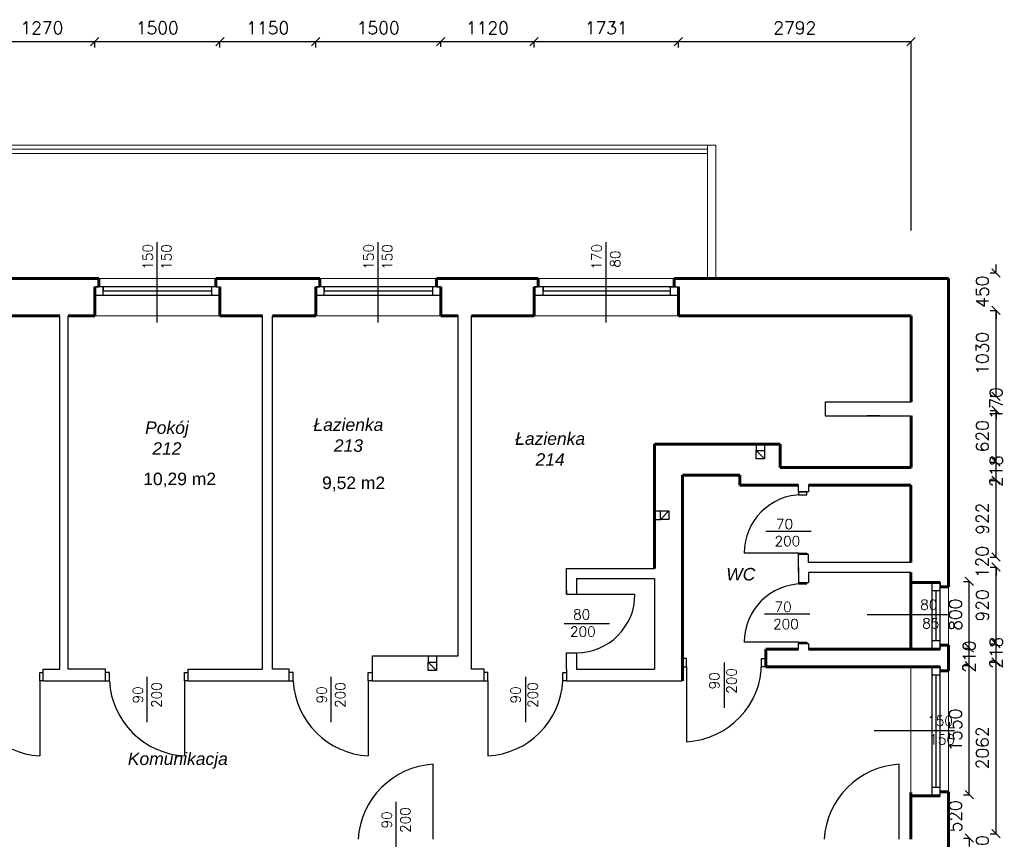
# Model space of a CAD drawing. Header units: millimetres. Extents: x -29041 to 64500, y 110629 to 283923.
# Tile 20 of 49: x 39726 to 51538, y 134244 to 144078. Entities that reach past the tile are written whole.
import ezdxf

# ---------------------------------------------------------------- set-up
doc = ezdxf.new("R2010")
doc.units = ezdxf.units.MM
for name, color, linetype in [('beton', 7, 'Continuous'), ('cienka', 1, 'Continuous'), ('sciany', 7, 'Continuous')]:
    doc.layers.add(name, color=color, linetype=linetype)
for name, color, linetype, lineweight in [('ISTN_PRZEKROJOWA', 7, 'Continuous', 60), ('ISTN_WIDOKOWA', 7, 'Continuous', 13), ('opisy_pomieszczen', 1, 'Continuous', 20)]:
    doc.layers.add(name, color=color, linetype=linetype, lineweight=lineweight)
doc.styles.add('SLAWEK', font='simplex.shx', dxfattribs={"width": 0.7, "height": 1})
doc.styles.get("Standard").update_dxf_attribs({"font": 'arial.ttf'})
doc.styles.add('TXT 50', font='simplex.shx', dxfattribs={"height": 150})
doc.styles.add('txt150', font='arial.ttf', dxfattribs={"height": 150})
doc.dimstyles.new('wymiary1do50', dxfattribs={"dimtxt": 150, "dimasz": 100, "dimexe": 0.18, "dimexo": 0.066, "dimgap": 90, "dimtad": 1, "dimdec": 0, "dimzin": 0, "dimdsep": 46, "dimtxsty": 'txt150', "dimblk": 'OBLIQUE', "dimcen": 0.09, "dimclrd": 1, "dimclre": 1, "dimadec": 0, "dimazin": 0, "dimtfac": 1, "dimtdec": 0, "dimtix": 1, "dimtofl": 0, "dimtmove": 2, "dimatfit": 3, "dimfxl": 1, "dimtfillclr": 256, "dimtolj": 1, "dimtzin": 0, "dimarcsym": 0})

# ---------------------------------------------------------------- blocks, each defined once
blk = doc.blocks.new('_Oblique')
at = {"layer": 'sciany', "color": 0, "lineweight": -2}
blk.add_line((-0.5, -0.5), (0.5, 0.5), dxfattribs=at)
blk = doc.blocks.new('*D68')
at = {"layer": 'beton', "color": 1, "lineweight": -2}
for p, q in [((39357, 143745), (39357, 143815)), ((39357, 143815), (40627, 143815)), ((40627, 143745), (40627, 143815))]:
    blk.add_line(p, q, dxfattribs=at)
at = {"layer": 'Defpoints', "color": 0}
for p in [(40627, 143815), (39357, 143745), (40627, 143745)]:
    blk.add_point(p, dxfattribs=at)
at = {"layer": 'beton', "color": 1, "lineweight": -2, "xscale": 100, "yscale": 100, "zscale": 100, "rotation": 180}
blk.add_blockref('_Oblique', (39357, 143815), dxfattribs=at)
at = {"layer": 'beton', "color": 1, "lineweight": -2, "xscale": 100, "yscale": 100, "zscale": 100}
blk.add_blockref('_Oblique', (40627, 143815), dxfattribs=at)
at = {"layer": 'beton', "color": 0, "insert": (39992, 143980), "char_height": 150, "attachment_point": 5, "style": 'TXT 50'}
blk.add_mtext('\\A1;1270', dxfattribs=at)
blk = doc.blocks.new('*D69')
at = {"layer": 'beton', "color": 1, "lineweight": -2}
for p, q in [((40627, 143745), (40627, 143815)), ((40627, 143815), (42127, 143815)), ((42127, 143745), (42127, 143815))]:
    blk.add_line(p, q, dxfattribs=at)
at = {"layer": 'Defpoints', "color": 0}
for p in [(42127, 143815), (40627, 143745), (42127, 143745)]:
    blk.add_point(p, dxfattribs=at)
at = {"layer": 'beton', "color": 1, "lineweight": -2, "xscale": 100, "yscale": 100, "zscale": 100, "rotation": 180}
blk.add_blockref('_Oblique', (40627, 143815), dxfattribs=at)
at = {"layer": 'beton', "color": 1, "lineweight": -2, "xscale": 100, "yscale": 100, "zscale": 100}
blk.add_blockref('_Oblique', (42127, 143815), dxfattribs=at)
at = {"layer": 'beton', "color": 0, "insert": (41377, 143980), "char_height": 150, "attachment_point": 5, "style": 'TXT 50'}
blk.add_mtext('\\A1;1500', dxfattribs=at)
blk = doc.blocks.new('*D70')
at = {"layer": 'beton', "color": 1, "lineweight": -2}
for p, q in [((42127, 143745), (42127, 143815)), ((42127, 143815), (43277, 143815)), ((43277, 143745), (43277, 143815))]:
    blk.add_line(p, q, dxfattribs=at)
at = {"layer": 'Defpoints', "color": 0}
for p in [(43277, 143815), (42127, 143745), (43277, 143745)]:
    blk.add_point(p, dxfattribs=at)
at = {"layer": 'beton', "color": 1, "lineweight": -2, "xscale": 100, "yscale": 100, "zscale": 100, "rotation": 180}
blk.add_blockref('_Oblique', (42127, 143815), dxfattribs=at)
at = {"layer": 'beton', "color": 1, "lineweight": -2, "xscale": 100, "yscale": 100, "zscale": 100}
blk.add_blockref('_Oblique', (43277, 143815), dxfattribs=at)
at = {"layer": 'beton', "color": 0, "insert": (42702, 143980), "char_height": 150, "attachment_point": 5, "style": 'TXT 50'}
blk.add_mtext('\\A1;1150', dxfattribs=at)
blk = doc.blocks.new('*D71')
at = {"layer": 'beton', "color": 1, "lineweight": -2}
for p, q in [((43277, 143745), (43277, 143815)), ((43277, 143815), (44777, 143815)), ((44777, 143752), (44777, 143815))]:
    blk.add_line(p, q, dxfattribs=at)
at = {"layer": 'Defpoints', "color": 0}
for p in [(44777, 143815), (43277, 143745), (44777, 143752)]:
    blk.add_point(p, dxfattribs=at)
at = {"layer": 'beton', "color": 1, "lineweight": -2, "xscale": 100, "yscale": 100, "zscale": 100, "rotation": 180}
blk.add_blockref('_Oblique', (43277, 143815), dxfattribs=at)
at = {"layer": 'beton', "color": 1, "lineweight": -2, "xscale": 100, "yscale": 100, "zscale": 100}
blk.add_blockref('_Oblique', (44777, 143815), dxfattribs=at)
at = {"layer": 'beton', "color": 0, "insert": (44027, 143980), "char_height": 150, "attachment_point": 5, "style": 'TXT 50'}
blk.add_mtext('\\A1;1500', dxfattribs=at)
blk = doc.blocks.new('*D72')
at = {"layer": 'beton', "color": 1, "lineweight": -2}
for p, q in [((44777, 143752), (44777, 143815)), ((44777, 143815), (45897, 143815)), ((45897, 143745), (45897, 143815))]:
    blk.add_line(p, q, dxfattribs=at)
at = {"layer": 'Defpoints', "color": 0}
for p in [(45897, 143815), (44777, 143752), (45897, 143745)]:
    blk.add_point(p, dxfattribs=at)
at = {"layer": 'beton', "color": 1, "lineweight": -2, "xscale": 100, "yscale": 100, "zscale": 100, "rotation": 180}
blk.add_blockref('_Oblique', (44777, 143815), dxfattribs=at)
at = {"layer": 'beton', "color": 1, "lineweight": -2, "xscale": 100, "yscale": 100, "zscale": 100}
blk.add_blockref('_Oblique', (45897, 143815), dxfattribs=at)
at = {"layer": 'beton', "color": 0, "insert": (45337, 143980), "char_height": 150, "attachment_point": 5, "style": 'TXT 50'}
blk.add_mtext('\\A1;1120', dxfattribs=at)
blk = doc.blocks.new('*D73')
at = {"layer": 'beton', "color": 1, "lineweight": -2}
for p, q in [((45897, 143745), (45897, 143815)), ((45897, 143815), (47628, 143815)), ((47628, 143745), (47628, 143815))]:
    blk.add_line(p, q, dxfattribs=at)
at = {"layer": 'Defpoints', "color": 0}
for p in [(47628, 143815), (45897, 143745), (47628, 143745)]:
    blk.add_point(p, dxfattribs=at)
at = {"layer": 'beton', "color": 1, "lineweight": -2, "xscale": 100, "yscale": 100, "zscale": 100, "rotation": 180}
blk.add_blockref('_Oblique', (45897, 143815), dxfattribs=at)
at = {"layer": 'beton', "color": 1, "lineweight": -2, "xscale": 100, "yscale": 100, "zscale": 100}
blk.add_blockref('_Oblique', (47628, 143815), dxfattribs=at)
at = {"layer": 'beton', "color": 0, "insert": (46763, 143980), "char_height": 150, "attachment_point": 5, "style": 'TXT 50'}
blk.add_mtext('\\A1;1731', dxfattribs=at)
blk = doc.blocks.new('*D74')
at = {"layer": 'beton', "color": 1, "lineweight": -2}
for p, q in [((47628, 143745), (47628, 143815)), ((47628, 143815), (50420, 143815)), ((50420, 141549), (50420, 143815))]:
    blk.add_line(p, q, dxfattribs=at)
at = {"layer": 'Defpoints', "color": 0}
for p in [(50420, 143815), (47628, 143745), (50420, 141549)]:
    blk.add_point(p, dxfattribs=at)
at = {"layer": 'beton', "color": 1, "lineweight": -2, "xscale": 100, "yscale": 100, "zscale": 100, "rotation": 180}
blk.add_blockref('_Oblique', (47628, 143815), dxfattribs=at)
at = {"layer": 'beton', "color": 1, "lineweight": -2, "xscale": 100, "yscale": 100, "zscale": 100}
blk.add_blockref('_Oblique', (50420, 143815), dxfattribs=at)
at = {"layer": 'beton', "color": 0, "insert": (49024, 143980), "char_height": 150, "attachment_point": 5, "style": 'TXT 50'}
blk.add_mtext('\\A1;2792', dxfattribs=at)
blk = doc.blocks.new('*D208')
at = {"layer": 'beton', "color": 1, "lineweight": -2}
for p, q in [((51370, 134310), (51440, 134310)), ((51440, 134310), (51440, 134410)), ((51370, 133890), (51440, 133890)), ((51440, 133890), (51440, 133790))]:
    blk.add_line(p, q, dxfattribs=at)
at = {"layer": 'Defpoints', "color": 0}
for p in [(51370, 134310), (51440, 134310), (51370, 133890)]:
    blk.add_point(p, dxfattribs=at)
at = {"layer": 'beton', "color": 1, "lineweight": -2, "xscale": 100, "yscale": 100, "zscale": 100}
for p, rotation in [((51440, 134310), 270), ((51440, 133890), 90)]:
    blk.add_blockref('_Oblique', p, dxfattribs=dict(at, rotation=rotation))
at = {"layer": 'beton', "color": 0, "insert": (51275, 134100), "char_height": 150, "attachment_point": 5, "rotation": 90, "style": 'TXT 50'}
blk.add_mtext('\\A1;420', dxfattribs=at)
blk = doc.blocks.new('*D209')
at = {"layer": 'beton', "color": 1, "lineweight": -2}
for p, q in [((51370, 136371), (51440, 136371)), ((51440, 134310), (51440, 136371)), ((51370, 134310), (51440, 134310))]:
    blk.add_line(p, q, dxfattribs=at)
at = {"layer": 'Defpoints', "color": 0}
for p in [(51370, 136371), (51440, 136371), (51370, 134310)]:
    blk.add_point(p, dxfattribs=at)
at = {"layer": 'beton', "color": 1, "lineweight": -2, "xscale": 100, "yscale": 100, "zscale": 100}
for p, rotation in [((51440, 136371), 90), ((51440, 134310), 270)]:
    blk.add_blockref('_Oblique', p, dxfattribs=dict(at, rotation=rotation))
at = {"layer": 'beton', "color": 0, "insert": (51275, 135341), "char_height": 150, "attachment_point": 5, "rotation": 90, "style": 'TXT 50'}
blk.add_mtext('\\A1;2062', dxfattribs=at)
blk = doc.blocks.new('*D210')
at = {"layer": 'beton', "color": 1, "lineweight": -2}
for p, q in [((51370, 136590), (51440, 136590)), ((51440, 136371), (51440, 136590)), ((51370, 136371), (51440, 136371))]:
    blk.add_line(p, q, dxfattribs=at)
at = {"layer": 'Defpoints', "color": 0}
for p in [(51370, 136590), (51440, 136590), (51370, 136371)]:
    blk.add_point(p, dxfattribs=at)
at = {"layer": 'beton', "color": 1, "lineweight": -2, "xscale": 100, "yscale": 100, "zscale": 100}
for p, rotation in [((51440, 136590), 90), ((51440, 136371), 270)]:
    blk.add_blockref('_Oblique', p, dxfattribs=dict(at, rotation=rotation))
at = {"layer": 'beton', "color": 0, "insert": (51440, 136481), "char_height": 150, "attachment_point": 5, "rotation": 90, "style": 'TXT 50'}
blk.add_mtext('\\A1;218', dxfattribs=at)
blk = doc.blocks.new('*D211')
at = {"layer": 'beton', "color": 1, "lineweight": -2}
for p, q in [((51370, 137510), (51440, 137510)), ((51440, 136590), (51440, 137510)), ((51370, 136590), (51440, 136590))]:
    blk.add_line(p, q, dxfattribs=at)
at = {"layer": 'Defpoints', "color": 0}
for p in [(51370, 137510), (51440, 137510), (51370, 136590)]:
    blk.add_point(p, dxfattribs=at)
at = {"layer": 'beton', "color": 1, "lineweight": -2, "xscale": 100, "yscale": 100, "zscale": 100}
for p, rotation in [((51440, 137510), 90), ((51440, 136590), 270)]:
    blk.add_blockref('_Oblique', p, dxfattribs=dict(at, rotation=rotation))
at = {"layer": 'beton', "color": 0, "insert": (51275, 137050), "char_height": 150, "attachment_point": 5, "rotation": 90, "style": 'TXT 50'}
blk.add_mtext('\\A1;920', dxfattribs=at)
blk = doc.blocks.new('*D212')
at = {"layer": 'beton', "color": 1, "lineweight": -2}
for p, q in [((51370, 137630), (51440, 137630)), ((51440, 137630), (51440, 137730)), ((51370, 137510), (51440, 137510)), ((51440, 137510), (51440, 137410))]:
    blk.add_line(p, q, dxfattribs=at)
at = {"layer": 'Defpoints', "color": 0}
for p in [(51370, 137630), (51440, 137630), (51370, 137510)]:
    blk.add_point(p, dxfattribs=at)
at = {"layer": 'beton', "color": 1, "lineweight": -2, "xscale": 100, "yscale": 100, "zscale": 100}
for p, rotation in [((51440, 137630), 270), ((51440, 137510), 90)]:
    blk.add_blockref('_Oblique', p, dxfattribs=dict(at, rotation=rotation))
at = {"layer": 'beton', "color": 0, "insert": (51273, 137570), "char_height": 150, "attachment_point": 5, "rotation": 90, "style": 'TXT 50'}
blk.add_mtext('\\A1;120', dxfattribs=at)
blk = doc.blocks.new('*D213')
at = {"layer": 'beton', "color": 1, "lineweight": -2}
for p, q in [((51370, 138551), (51440, 138551)), ((51440, 137630), (51440, 138551)), ((51370, 137630), (51440, 137630))]:
    blk.add_line(p, q, dxfattribs=at)
at = {"layer": 'Defpoints', "color": 0}
for p in [(51370, 138551), (51440, 138551), (51370, 137630)]:
    blk.add_point(p, dxfattribs=at)
at = {"layer": 'beton', "color": 1, "lineweight": -2, "xscale": 100, "yscale": 100, "zscale": 100}
for p, rotation in [((51440, 138551), 90), ((51440, 137630), 270)]:
    blk.add_blockref('_Oblique', p, dxfattribs=dict(at, rotation=rotation))
at = {"layer": 'beton', "color": 0, "insert": (51275, 138091), "char_height": 150, "attachment_point": 5, "rotation": 90, "style": 'TXT 50'}
blk.add_mtext('\\A1;922', dxfattribs=at)
blk = doc.blocks.new('*D214')
at = {"layer": 'beton', "color": 1, "lineweight": -2}
for p, q in [((51370, 138770), (51440, 138770)), ((51440, 138551), (51440, 138770)), ((51370, 138551), (51440, 138551))]:
    blk.add_line(p, q, dxfattribs=at)
at = {"layer": 'Defpoints', "color": 0}
for p in [(51370, 138770), (51440, 138770), (51370, 138551)]:
    blk.add_point(p, dxfattribs=at)
at = {"layer": 'beton', "color": 1, "lineweight": -2, "xscale": 100, "yscale": 100, "zscale": 100}
for p, rotation in [((51440, 138770), 90), ((51440, 138551), 270)]:
    blk.add_blockref('_Oblique', p, dxfattribs=dict(at, rotation=rotation))
at = {"layer": 'beton', "color": 0, "insert": (51440, 138661), "char_height": 150, "attachment_point": 5, "rotation": 90, "style": 'TXT 50'}
blk.add_mtext('\\A1;218', dxfattribs=at)
blk = doc.blocks.new('*D215')
at = {"layer": 'beton', "color": 1, "lineweight": -2}
for p, q in [((51370, 139390), (51440, 139390)), ((51440, 138770), (51440, 139390)), ((51370, 138770), (51440, 138770))]:
    blk.add_line(p, q, dxfattribs=at)
at = {"layer": 'Defpoints', "color": 0}
for p in [(51370, 139390), (51440, 139390), (51370, 138770)]:
    blk.add_point(p, dxfattribs=at)
at = {"layer": 'beton', "color": 1, "lineweight": -2, "xscale": 100, "yscale": 100, "zscale": 100}
for p, rotation in [((51440, 139390), 90), ((51440, 138770), 270)]:
    blk.add_blockref('_Oblique', p, dxfattribs=dict(at, rotation=rotation))
at = {"layer": 'beton', "color": 0, "insert": (51275, 139080), "char_height": 150, "attachment_point": 5, "rotation": 90, "style": 'TXT 50'}
blk.add_mtext('\\A1;620', dxfattribs=at)
blk = doc.blocks.new('*D216')
at = {"layer": 'beton', "color": 1, "lineweight": -2}
for p, q in [((51440, 139560), (51440, 139660)), ((51370, 139560), (51440, 139560)), ((51370, 139390), (51440, 139390)), ((51440, 139390), (51440, 139290))]:
    blk.add_line(p, q, dxfattribs=at)
at = {"layer": 'Defpoints', "color": 0}
for p in [(51370, 139560), (51440, 139560), (51370, 139390)]:
    blk.add_point(p, dxfattribs=at)
at = {"layer": 'beton', "color": 1, "lineweight": -2, "xscale": 100, "yscale": 100, "zscale": 100}
for p, rotation in [((51440, 139560), 270), ((51440, 139390), 90)]:
    blk.add_blockref('_Oblique', p, dxfattribs=dict(at, rotation=rotation))
at = {"layer": 'beton', "color": 0, "insert": (51440, 139475), "char_height": 150, "attachment_point": 5, "rotation": 90, "style": 'TXT 50'}
blk.add_mtext('\\A1;170', dxfattribs=at)
blk = doc.blocks.new('*D217')
at = {"layer": 'beton', "color": 1, "lineweight": -2}
for p, q in [((51370, 140590), (51440, 140590)), ((51440, 139560), (51440, 140590)), ((51370, 139560), (51440, 139560))]:
    blk.add_line(p, q, dxfattribs=at)
at = {"layer": 'Defpoints', "color": 0}
for p in [(51370, 140590), (51440, 140590), (51370, 139560)]:
    blk.add_point(p, dxfattribs=at)
at = {"layer": 'beton', "color": 1, "lineweight": -2, "xscale": 100, "yscale": 100, "zscale": 100}
for p, rotation in [((51440, 140590), 90), ((51440, 139560), 270)]:
    blk.add_blockref('_Oblique', p, dxfattribs=dict(at, rotation=rotation))
at = {"layer": 'beton', "color": 0, "insert": (51275, 140075), "char_height": 150, "attachment_point": 5, "rotation": 90, "style": 'TXT 50'}
blk.add_mtext('\\A1;1030', dxfattribs=at)
blk = doc.blocks.new('*D218')
at = {"layer": 'beton', "color": 1, "lineweight": -2}
for p, q in [((51370, 141040), (51440, 141040)), ((51440, 141040), (51440, 141140)), ((51370, 140590), (51440, 140590)), ((51440, 140590), (51440, 140490))]:
    blk.add_line(p, q, dxfattribs=at)
at = {"layer": 'Defpoints', "color": 0}
for p in [(51370, 141040), (51440, 141040), (51370, 140590)]:
    blk.add_point(p, dxfattribs=at)
at = {"layer": 'beton', "color": 1, "lineweight": -2, "xscale": 100, "yscale": 100, "zscale": 100}
for p, rotation in [((51440, 141040), 270), ((51440, 140590), 90)]:
    blk.add_blockref('_Oblique', p, dxfattribs=dict(at, rotation=rotation))
at = {"layer": 'beton', "color": 0, "insert": (51275, 140815), "char_height": 150, "attachment_point": 5, "rotation": 90, "style": 'TXT 50'}
blk.add_mtext('\\A1;450', dxfattribs=at)
blk = doc.blocks.new('*D220')
at = {"layer": 'beton', "color": 1, "lineweight": -2}
for p, q in [((51047, 134779), (51117, 134779)), ((51117, 134779), (51117, 134879)), ((51048, 134259), (51117, 134259)), ((51117, 134259), (51117, 134159))]:
    blk.add_line(p, q, dxfattribs=at)
at = {"layer": 'Defpoints', "color": 0}
for p in [(51047, 134779), (51117, 134779), (51048, 134259)]:
    blk.add_point(p, dxfattribs=at)
at = {"layer": 'beton', "color": 1, "lineweight": -2, "xscale": 100, "yscale": 100, "zscale": 100}
for p, rotation in [((51117, 134779), 270), ((51117, 134259), 90)]:
    blk.add_blockref('_Oblique', p, dxfattribs=dict(at, rotation=rotation))
at = {"layer": 'beton', "color": 0, "insert": (50952, 134519), "char_height": 150, "attachment_point": 5, "rotation": 90, "style": 'TXT 50'}
blk.add_mtext('\\A1;520', dxfattribs=at)
blk = doc.blocks.new('*D221')
at = {"layer": 'beton', "color": 1, "lineweight": -2}
for p, q in [((51047, 136329), (51117, 136329)), ((51117, 134779), (51117, 136329)), ((51047, 134779), (51117, 134779))]:
    blk.add_line(p, q, dxfattribs=at)
at = {"layer": 'Defpoints', "color": 0}
for p in [(51047, 136329), (51117, 136329), (51047, 134779)]:
    blk.add_point(p, dxfattribs=at)
at = {"layer": 'beton', "color": 1, "lineweight": -2, "xscale": 100, "yscale": 100, "zscale": 100}
for p, rotation in [((51117, 136329), 90), ((51117, 134779), 270)]:
    blk.add_blockref('_Oblique', p, dxfattribs=dict(at, rotation=rotation))
at = {"layer": 'beton', "color": 0, "insert": (50952, 135554), "char_height": 150, "attachment_point": 5, "rotation": 90, "style": 'TXT 50'}
blk.add_mtext('\\A1;1550', dxfattribs=at)
blk = doc.blocks.new('*D222')
at = {"layer": 'beton', "color": 1, "lineweight": -2}
for p, q in [((51047, 136539), (51117, 136539)), ((51117, 136329), (51117, 136539)), ((51047, 136329), (51117, 136329))]:
    blk.add_line(p, q, dxfattribs=at)
at = {"layer": 'Defpoints', "color": 0}
for p in [(51047, 136539), (51117, 136539), (51047, 136329)]:
    blk.add_point(p, dxfattribs=at)
at = {"layer": 'beton', "color": 1, "lineweight": -2, "xscale": 100, "yscale": 100, "zscale": 100}
for p, rotation in [((51117, 136539), 90), ((51117, 136329), 270)]:
    blk.add_blockref('_Oblique', p, dxfattribs=dict(at, rotation=rotation))
at = {"layer": 'beton', "color": 0, "insert": (51117, 136434), "char_height": 150, "attachment_point": 5, "rotation": 90, "style": 'TXT 50'}
blk.add_mtext('\\A1;210', dxfattribs=at)
blk = doc.blocks.new('*D223')
at = {"layer": 'beton', "color": 1, "lineweight": -2}
for p, q in [((51047, 137339), (51117, 137339)), ((51117, 136539), (51117, 137339)), ((51047, 136539), (51117, 136539))]:
    blk.add_line(p, q, dxfattribs=at)
at = {"layer": 'Defpoints', "color": 0}
for p in [(51047, 137339), (51117, 137339), (51047, 136539)]:
    blk.add_point(p, dxfattribs=at)
at = {"layer": 'beton', "color": 1, "lineweight": -2, "xscale": 100, "yscale": 100, "zscale": 100}
for p, rotation in [((51117, 137339), 90), ((51117, 136539), 270)]:
    blk.add_blockref('_Oblique', p, dxfattribs=dict(at, rotation=rotation))
at = {"layer": 'beton', "color": 0, "insert": (50952, 136939), "char_height": 150, "attachment_point": 5, "rotation": 90, "style": 'TXT 50'}
blk.add_mtext('\\A1;800', dxfattribs=at)

msp = doc.modelspace()

# ---------------------------------------------------------------- linework, layer by layer
at = {"layer": 'cienka'}
for p, q in [((41377.12157, 140443.57672), (41377.12157, 141407.12348)), ((44027.12157, 140443.57672), (44027.12157, 141407.12348)), ((46762.61922, 140443.57672), (46762.61922, 141407.12348)), ((40677.12157, 140873.57672), (40627.12157, 140873.57672)), ((40627.12157, 140873.57672), (40677.12157, 140873.57672)), ((42077.12157, 140873.57672), (40627.12157, 140873.57672)), ((40677.12157, 140873.57672), (40627.12157, 140873.57672)), ((40727.12157, 140873.57672), (40727.12157, 140823.57672)), ((40727.12157, 140773.57672), (40727.12157, 140873.57672)), ((40727.12157, 140823.57672), (42027.12157, 140823.57672)), ((42027.12157, 140873.57672), (42027.12157, 140773.57672)), ((42077.12157, 140873.57672), (42127.12157, 140873.57672)), ((43327.12157, 140873.57672), (43277.12157, 140873.57672)), ((43277.12157, 140873.57672), (43327.12157, 140873.57672)), ((44777.12157, 140873.57672), (43277.12157, 140873.57672)), ((43277.12157, 140873.57672), (43327.12157, 140873.57672)), ((43377.12157, 140873.57672), (43377.12157, 140823.57672)), ((43377.12157, 140773.57672), (43377.12157, 140873.57672)), ((43377.12157, 140823.57672), (44677.12157, 140823.57672)), ((44677.12157, 140873.57672), (44677.12157, 140773.57672)), ((44727.12157, 140873.57672), (44777.12157, 140873.57672)), ((45897.12157, 140873.57672), (45906.52026, 140873.57672)), ((45897.12157, 140873.57672), (45897.12157, 140773.57672)), ((45947.12157, 140873.57672), (45897.12157, 140873.57672)), ((45897.12157, 140873.57672), (45947.12157, 140873.57672)), ((46006.52026, 140873.57672), (45906.52026, 140873.57672)), ((46006.52026, 140873.57672), (45956.52026, 140873.57672)), ((46006.52026, 140773.57672), (46006.52026, 140873.57672)), ((46006.52026, 140873.57672), (46006.52026, 140823.57672)), ((47578.11687, 140873.57672), (46006.52026, 140873.57672)), ((46006.52026, 140823.57672), (47528.11687, 140823.57672)), ((47518.11687, 140873.57672), (47578.11687, 140873.57672)), ((47578.11687, 140873.57672), (47518.11687, 140873.57672)), ((47528.11687, 140873.57672), (47528.11687, 140773.57672)), ((47578.11687, 140873.57672), (47628.11687, 140873.57672)), ((40627.12157, 140773.57672), (40727.12157, 140773.57672)), ((40727.12157, 140773.57672), (42127.12157, 140773.57672)), ((43277.12157, 140773.57672), (43377.12157, 140773.57672)), ((43377.12157, 140773.57672), (44777.12157, 140773.57672)), ((45897.12157, 140773.57672), (46006.52026, 140773.57672)), ((46006.52026, 140773.57672), (47628.11687, 140773.57672)), ((47518.11687, 140773.57672), (47628.11687, 140773.57672)), ((40207.12157, 136283.57672), (40207.12157, 140523.57672)), ((40307.12157, 136283.57672), (40307.12157, 140523.57672)), ((42637.12157, 136283.57672), (42637.12157, 140523.57672)), ((42757.12157, 136283.57672), (42757.12157, 140523.57672)), ((44987.12157, 136443.57672), (44987.12157, 140523.57672)), ((45147.12157, 136283.57672), (45147.12157, 140523.57672)), ((49389.97434, 139493.57672), (50419.97434, 139493.57672)), ((49389.97434, 139493.57672), (49389.97434, 139323.57672)), ((49389.97434, 139323.57672), (50419.97434, 139323.57672)), ((50039.97434, 139323.57672), (49889.97434, 139323.57672)), ((48661.92202, 138808.88324), (48560.67202, 138910.13324)), ((49067.12157, 138413.57672), (49067.12157, 138493.57672)), ((49187.12157, 138493.57672), (49187.12157, 138413.57672)), ((49187.12157, 138413.57672), (49067.12157, 138413.57672)), ((49067.12157, 138413.57672), (49067.12157, 138378.57672)), ((49067.12157, 138413.57672), (49167.12157, 138413.57672)), ((49067.12157, 138378.57672), (49167.12157, 138378.57672)), ((49167.12157, 138378.57672), (49167.12157, 138413.57672)), ((47514.66782, 138184.20172), (47413.41782, 138082.95172)), ((49220.31372, 137938.44196), (48676.39656, 137938.44196)), ((49067.12157, 137663.57672), (49067.12157, 137678.57672)), ((49067.12157, 137678.57672), (49167.12157, 137678.57672)), ((49067.12157, 137503.57672), (49067.12157, 137663.57672)), ((49067.12157, 137663.57672), (49187.12157, 137663.57672)), ((49067.12157, 137663.57672), (49167.12157, 137663.57672)), ((49167.12157, 137678.57672), (49167.12157, 137663.57672)), ((49187.12157, 137563.57672), (49187.12157, 137663.57672)), ((49067.12157, 137443.57672), (49067.12157, 137563.57672)), ((49067.12157, 137503.57672), (49067.12157, 137323.57672)), ((50417.12157, 137563.57672), (49187.12157, 137563.57672)), ((46287.12157, 137183.16511), (46287.12157, 137493.57672)), ((46287.12157, 137493.57672), (47339.97434, 137493.57672)), ((50417.12157, 137443.57672), (49187.12157, 137443.57672)), ((49187.12157, 137443.57672), (49187.12157, 137323.57672)), ((46287.12157, 137183.16511), (46287.12157, 137373.57672)), ((46407.12157, 137373.57672), (46407.12157, 137183.16511)), ((46407.12157, 137373.57672), (46407.12157, 137183.16511)), ((46407.12157, 137373.57672), (47339.97434, 137373.57672)), ((47339.97434, 137373.57672), (47339.97434, 136283.57672)), ((49067.12157, 137323.57672), (49187.12157, 137323.57672)), ((49067.12157, 137323.57672), (49067.12157, 137308.57672)), ((49067.12157, 137323.57672), (49167.12157, 137323.57672)), ((49067.12157, 137308.57672), (49167.12157, 137308.57672)), ((49167.12157, 137308.57672), (49167.12157, 137323.57672)), ((50667.12157, 137323.57672), (50667.12157, 137223.57672)), ((50767.12157, 137323.57672), (50767.12157, 137273.57672)), ((50767.12157, 137273.57672), (50767.12157, 137323.57672)), ((50767.12157, 136523.57672), (50767.12157, 137323.57672)), ((50767.12157, 137273.57672), (50767.12157, 137323.57672)), ((46287.12157, 137233.16511), (46287.12157, 137183.16511)), ((46287.12157, 137183.16511), (46407.12157, 137183.16511)), ((46407.12157, 137183.16511), (47107.12157, 137183.16511)), ((50667.12157, 137223.57672), (50667.12157, 136523.57672)), ((50767.12157, 137223.57672), (50667.12157, 137223.57672)), ((50717.12157, 137223.57672), (50717.12157, 136623.57672)), ((49203.50062, 136943.57672), (48659.58345, 136943.57672)), ((49894.00082, 136942.43292), (50857.54758, 136942.43292)), ((46257.90197, 136834.00529), (46801.81914, 136834.00529)), ((49067.12157, 136593.57672), (49067.12157, 136608.57672)), ((49067.12157, 136608.57672), (49167.12157, 136608.57672)), ((49067.12157, 136523.57672), (49067.12157, 136593.57672)), ((49067.12157, 136593.57672), (49187.12157, 136593.57672)), ((49067.12157, 136593.57672), (49167.12157, 136593.57672)), ((49167.12157, 136608.57672), (49167.12157, 136593.57672)), ((49187.12157, 136593.57672), (49187.12157, 136523.57672)), ((50767.12157, 136623.57672), (50667.12157, 136623.57672)), ((50767.12157, 136573.57672), (50767.12157, 136523.57672)), ((43957.12157, 136443.57672), (44987.12157, 136443.57672)), ((43957.12157, 136283.57672), (43957.12157, 136443.57672)), ((46287.12157, 136283.57672), (46287.12157, 136483.16511)), ((46287.12157, 136433.16511), (46287.12157, 136483.16511)), ((46287.12157, 136483.16511), (46407.12157, 136483.16511)), ((46407.12157, 136483.16511), (46407.12157, 136283.57672)), ((44727.74657, 136268.88324), (44626.49657, 136370.13324)), ((47727.12157, 136413.57672), (47677.12157, 136413.57672)), ((47677.12157, 136313.57672), (47727.12157, 136313.57672)), ((47727.12157, 136313.57672), (47727.12157, 136413.57672)), ((48177.12157, 136363.57672), (48177.12157, 135819.65955)), ((48627.12157, 136313.57672), (48627.12157, 136413.57672)), ((48627.12157, 136413.57672), (48677.12157, 136413.57672)), ((48677.12157, 136313.57672), (48627.12157, 136313.57672)), ((50667.12157, 136313.57672), (50667.12157, 134763.57672)), ((50767.12157, 136313.57672), (50767.12157, 136263.57672)), ((50767.12157, 136263.57672), (50767.12157, 136313.57672)), ((50767.12157, 134763.57672), (50767.12157, 136313.57672)), ((50767.12157, 136263.57672), (50767.12157, 136313.57672)), ((39967.12157, 136143.57672), (39967.12157, 136243.57672)), ((39967.12157, 136243.57672), (40007.12157, 136243.57672)), ((40007.12157, 136143.57672), (40007.12157, 136283.57672)), ((40007.12157, 136283.57672), (40207.12157, 136283.57672)), ((40757.12157, 136283.57672), (40307.12157, 136283.57672)), ((40757.12157, 136143.57672), (40757.12157, 136283.57672)), ((40802.12157, 136243.57672), (40757.12157, 136243.57672)), ((40802.12157, 136143.57672), (40802.12157, 136243.57672)), ((41702.12157, 136143.57672), (41702.12157, 136243.57672)), ((41702.12157, 136243.57672), (41747.12157, 136243.57672)), ((41747.12157, 136283.57672), (42637.12157, 136283.57672)), ((41747.12157, 136143.57672), (41747.12157, 136283.57672)), ((42957.12157, 136283.57672), (42757.12157, 136283.57672)), ((42957.12157, 136143.57672), (42957.12157, 136283.57672)), ((43007.12157, 136243.57672), (42957.12157, 136243.57672)), ((43007.12157, 136143.57672), (43007.12157, 136243.57672)), ((43907.12157, 136143.57672), (43907.12157, 136243.57672)), ((43907.12157, 136243.57672), (43957.12157, 136243.57672)), ((43957.12157, 136143.57672), (43957.12157, 136283.57672)), ((45297.12157, 136283.57672), (45147.12157, 136283.57672)), ((45297.12157, 136143.57672), (45297.12157, 136283.57672)), ((45342.12157, 136243.57672), (45297.12157, 136243.57672)), ((45342.12157, 136143.57672), (45342.12157, 136243.57672)), ((46242.12157, 136143.57672), (46242.12157, 136243.57672)), ((46242.12157, 136243.57672), (46287.12157, 136243.57672)), ((46287.12157, 136283.57672), (46287.12157, 136143.57672)), ((46407.12157, 136283.57672), (47339.97434, 136283.57672)), ((50767.12157, 136213.57672), (50667.12157, 136213.57672)), ((50717.12157, 136213.57672), (50717.12157, 134863.57672)), ((40007.12157, 136143.57672), (39967.12157, 136143.57672)), ((40007.12157, 136143.57672), (40757.12157, 136143.57672)), ((40757.12157, 136143.57672), (40802.12157, 136143.57672)), ((41252.12157, 136193.57672), (41252.12157, 135649.65955)), ((41747.12157, 136143.57672), (41702.12157, 136143.57672)), ((41747.12157, 136143.57672), (42957.12157, 136143.57672)), ((42957.12157, 136143.57672), (43007.12157, 136143.57672)), ((43457.12157, 136193.57672), (43457.12157, 135649.65955)), ((43957.12157, 136143.57672), (43907.12157, 136143.57672)), ((43957.12157, 136143.57672), (45297.12157, 136143.57672)), ((45297.12157, 136143.57672), (45342.12157, 136143.57672)), ((45792.12157, 136193.57672), (45792.12157, 135649.65955)), ((46287.12157, 136143.57672), (46242.12157, 136143.57672)), ((46287.12157, 136143.57672), (47677.12157, 136143.57672)), ((49978.85373, 135548.68778), (50942.40049, 135548.68778)), ((50767.12157, 134863.57672), (50667.12157, 134863.57672)), ((50767.12157, 134763.57672), (50767.12157, 134814.94264)), ((44237.12157, 134693.57672), (44237.12157, 134149.65955))]:
    msp.add_line(p, q, dxfattribs=at)
for points in [[(48560.67202, 138983.57672), (48560.67202, 138910.13324)], [(48661.92202, 138983.57672), (48661.92202, 138910.13324)], [(48560.67202, 138910.13324), (48661.92202, 138808.88324)], [(48560.67202, 138910.13324), (48661.92202, 138808.88324)], [(47339.97434, 138184.20172), (47413.41782, 138184.20172)], [(47413.41782, 138082.95172), (47514.66782, 138184.20172)], [(47413.41782, 138082.95172), (47514.66782, 138184.20172)], [(47339.97434, 138082.95172), (47413.41782, 138082.95172)], [(49067.12157, 137678.57672), (48417.12157, 137678.57672)], [(49067.12157, 136608.57672), (48417.12157, 136608.57672)], [(44626.49657, 136443.57672), (44626.49657, 136370.13324)], [(44727.74657, 136443.57672), (44727.74657, 136370.13324)], [(44626.49657, 136370.13324), (44727.74657, 136268.88324)], [(44626.49657, 136370.13324), (44727.74657, 136268.88324)], [(47727.12157, 136313.57672), (47727.12157, 135413.57672)], [(39967.12157, 136143.57672), (39967.12157, 135243.57672)], [(41702.12157, 136143.57672), (41702.12157, 135243.57672)], [(43907.12157, 136143.57672), (43907.12157, 135243.57672)], [(45342.12157, 136143.57672), (45342.12157, 135243.57672)], [(44687.12157, 134243.57672), (44687.12157, 135143.57672)], [(50277.12157, 134243.57672), (50277.12157, 135143.57672)]]:
    msp.add_lwpolyline(points, dxfattribs=at)
for points in [[(48560.67202, 138910.13324), (48661.92202, 138910.13324), (48661.92202, 138808.88324), (48560.67202, 138808.88324)], [(47413.41782, 138082.95172), (47413.41782, 138184.20172), (47514.66782, 138184.20172), (47514.66782, 138082.95172)], [(44626.49657, 136370.13324), (44727.74657, 136370.13324), (44727.74657, 136268.88324), (44626.49657, 136268.88324)]]:
    msp.add_lwpolyline(points, close=True, dxfattribs=at)
for centre, radius, start, end in [((49117.12157, 137678.57672), 700, 90, 180), ((49117.12157, 136608.57672), 700, 90, 180), ((46407.12157, 137183.16511), 700, 270, 0), ((47677.12157, 136363.57672), 950, 273.01696131, 0), ((40021.32113, 136197.77628), 955.73762, 183.250968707, 266.749031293), ((41756.32113, 136197.77628), 955.73762, 183.250968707, 266.749031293), ((43961.32113, 136197.77628), 955.73762, 183.250968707, 266.749031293), ((45287.92201, 136197.77628), 955.73762, 273.250968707, 356.749031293), ((44741.32113, 134189.37715), 955.73762, 93.250968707, 176.749031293), ((50331.32113, 134189.37715), 955.73762, 93.250968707, 176.749031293)]:
    msp.add_arc(centre, radius, start, end, dxfattribs=at)
at = {"layer": 'ISTN_PRZEKROJOWA'}
for p, q in [((39307.12157, 140973.57672), (40677.12157, 140973.57672)), ((40677.12157, 140873.57672), (40677.12157, 140973.57672)), ((42077.12157, 140873.57672), (42077.12157, 140973.57672)), ((42077.12157, 140973.57672), (43327.12157, 140973.57672)), ((43327.12157, 140873.57672), (43327.12157, 140973.57672)), ((44727.12157, 140873.57672), (44727.12157, 140973.57672)), ((44727.12157, 140973.57672), (45947.12157, 140973.57672)), ((45947.12157, 140873.57672), (45947.12157, 140973.57672)), ((47578.11687, 140973.57672), (50869.97434, 140973.57672)), ((47578.11687, 140873.57672), (47578.11687, 140973.57672)), ((47578.11687, 140873.57672), (47578.11687, 140973.57672)), ((50869.97434, 140973.57672), (50869.97434, 137273.57672)), ((40627.12157, 140873.57672), (40627.12157, 140523.57672)), ((42127.12157, 140523.57672), (42127.12157, 140873.57672)), ((42127.12157, 140523.57672), (42127.12157, 140873.57672)), ((42127.12157, 140523.57672), (42127.12157, 140873.57672)), ((43277.12157, 140873.57672), (43277.12157, 140523.57672)), ((44777.12157, 140523.57672), (44777.12157, 140873.57672)), ((44777.12157, 140523.57672), (44777.12157, 140873.57672)), ((44777.12157, 140523.57672), (44777.12157, 140873.57672)), ((45897.12157, 140873.57672), (45897.12157, 140523.57672)), ((47628.11687, 140523.57672), (47628.11687, 140873.57672)), ((47628.11687, 140523.57672), (47628.11687, 140873.57672)), ((47628.11687, 140523.57672), (47628.11687, 140873.57672)), ((47628.11687, 140523.57672), (47628.11687, 140873.57672)), ((39357.12157, 140523.57672), (40207.12157, 140523.57672)), ((40307.12157, 140523.57672), (40627.12157, 140523.57672)), ((42127.12157, 140523.57672), (42637.12157, 140523.57672)), ((43277.12157, 140523.57672), (42757.12157, 140523.57672)), ((44777.12157, 140523.57672), (44987.12157, 140523.57672)), ((45897.12157, 140523.57672), (45147.12157, 140523.57672)), ((47628.11687, 140523.57672), (50419.97434, 140523.57672)), ((50419.97434, 140523.57672), (50419.97434, 139493.57672)), ((50419.97434, 140523.57672), (50419.97434, 139493.57672)), ((50419.97434, 140523.57672), (50419.97434, 139493.57672)), ((50419.97434, 139323.57672), (50419.97434, 138703.57672)), ((48849.97434, 138983.57672), (47339.97434, 138983.57672)), ((47339.97434, 138983.57672), (47339.97434, 137493.57672)), ((48849.97434, 138983.57672), (48849.97434, 138703.57672)), ((48849.97434, 138703.57672), (48849.97434, 138983.57672)), ((48849.97434, 138703.57672), (50419.97434, 138703.57672)), ((48367.12157, 138613.57672), (47677.12157, 138613.57672)), ((47677.12157, 138613.57672), (47677.12157, 136523.57672)), ((48367.12157, 138493.57672), (48367.12157, 138613.57672)), ((49067.12157, 138493.57672), (48367.12157, 138493.57672)), ((50417.12157, 138493.57672), (49187.12157, 138493.57672)), ((50417.12157, 137563.57672), (50417.12157, 138493.57672)), ((50417.12157, 136523.57672), (50417.12157, 137443.57672)), ((50767.12157, 137323.57672), (50417.12157, 137323.57672)), ((50767.12157, 137273.57672), (50869.97434, 137273.57672)), ((50767.12157, 136573.57672), (50869.97434, 136573.57672)), ((50869.97434, 136573.57672), (50869.97434, 136263.57672)), ((47677.12157, 136143.57672), (47677.12157, 136523.57672)), ((48677.12157, 136313.57672), (48677.12157, 136523.57672)), ((48677.12157, 136523.57672), (49067.12157, 136523.57672)), ((49187.12157, 136523.57672), (50417.12157, 136523.57672)), ((50417.12157, 136523.57672), (50767.12157, 136523.57672)), ((48677.12157, 136313.57672), (50767.12157, 136313.57672)), ((50767.12157, 136313.57672), (50417.12157, 136313.57672)), ((50767.12157, 136263.57672), (50869.97434, 136263.57672)), ((50417.12157, 134803.57672), (50417.12157, 134243.57672)), ((50767.12157, 134814.94264), (50869.97434, 134814.94264)), ((50869.97434, 134814.94264), (50869.97434, 128073.57672)), ((50417.12157, 134763.57672), (50767.12157, 134763.57672))]:
    msp.add_line(p, q, dxfattribs=at)
at = {"layer": 'ISTN_WIDOKOWA'}
for p, q in [((48078.11687, 142573.57672), (25818.97904, 142573.57672)), ((25918.97904, 142523.57672), (47978.11687, 142523.57672)), ((47978.11687, 142473.57672), (25918.97904, 142473.57672)), ((47978.11687, 140973.57672), (47978.11687, 142573.57672)), ((48078.11687, 140973.57672), (48078.11687, 142573.57672)), ((42077.12157, 140973.57672), (40677.12157, 140973.57672)), ((44727.12157, 140973.57672), (43327.12157, 140973.57672)), ((45947.12157, 140973.57672), (47578.11687, 140973.57672)), ((40627.12157, 140523.57672), (42127.12157, 140523.57672)), ((43277.12157, 140523.57672), (44777.12157, 140523.57672)), ((45897.12157, 140523.57672), (47628.11687, 140523.57672)), ((50417.12157, 137323.57672), (50417.12157, 136523.57672)), ((50869.97434, 136573.57672), (50869.97434, 137273.57672)), ((50417.12157, 136313.57672), (50417.12157, 134763.57672)), ((50869.97434, 134814.94264), (50869.97434, 136263.57672))]:
    msp.add_line(p, q, dxfattribs=at)

# ---------------------------------------------------------------- texts
at = {"layer": 'cienka', "style": 'SLAWEK'}
for s, p in [('150', (41321.73255, 141078.10282)), ('150', (41545.34801, 141076.38418)), ('150', (43971.73255, 141078.10282)), ('150', (44195.34801, 141076.38418)), ('170', (46707.2302, 141078.10282)), ('80', (46930.84566, 141102.63687)), ('90', (48120.35028, 136043.20746)), ('200', (48325.70436, 135989.95075)), ('200', (41427.51059, 135819.95075)), ('200', (43632.51059, 135819.95075)), ('200', (45940.70436, 135819.95075)), ('90', (41203.89513, 135873.20746)), ('90', (43408.89513, 135873.20746)), ('90', (45735.35028, 135873.20746)), ('90', (44188.89513, 134373.20746)), ('200', (44412.51059, 134319.95075))]:
    msp.add_text(s, height=120, rotation=90, dxfattribs=at).set_placement(p)
for s, p in [('70', (48798.00954, 137967.02475)), ('200', (48781.61158, 137761.67066)), ('70', (48781.19644, 136972.1595)), ('80', (50528.52692, 136997.82194)), ('80', (46364.42944, 136881.06609)), ('200', (46326.70669, 136676.13486)), ('200', (48764.79847, 136766.80542)), ('85', (50553.06097, 136774.20648)), ('150', (50613.37983, 135604.0768)), ('150', (50637.91388, 135380.46134))]:
    msp.add_text(s, height=120, dxfattribs=at).set_placement(p)
at = {"layer": 'opisy_pomieszczen', "lineweight": 18, "char_height": 150, "width": 1216.6065571, "attachment_point": 1}
for s, insert in [('\\pxqc;{\\fArial|b0|i1|c238|p34;\\C0;Pokój \\P\\pxqc;212}', (40883.96324, 139258.08474)), ('\\pxqc;{\\fArial|b0|i1|c238|p34;\\C0;Łazienka\\P\\pxqc;213}', (43061.1893, 139293.21334)), ('\\pxqc;{\\fArial|b0|i1|c238|p34;\\C0;Łazienka\\P\\pxqc;214}', (45481.35327, 139126.56396)), ('{\\fArial|b0|i0|c238|p34;\\C0;10,29 m2}', (41208.0264, 138643.2486)), ('{\\fArial|b0|i0|c238|p34;\\C0;9,52 m2}', (43353.47508, 138596.09588)), ('\\pxqc;{\\fArial|b0|i1|c238|p34;\\C0;WC}', (47768.2601, 137499.79518)), ('\\pxqc;{\\fArial|b0|i1|c238|p34;\\C0;Komunikacja\\P\\pxqc;}', (41014.5683, 135285.12131))]:
    msp.add_mtext(s, dxfattribs=dict(at, insert=insert))

# ---------------------------------------------------------------- dimensions: what is measured, and where the dimension line sits
at = {"layer": 'beton'}
for base, p1, p2, picture, middle in [((40627.12157, 143815.03834), (39357.12157, 143745.03834), (40627.12157, 143745.03834), '*D68', (39992.12157, 143980.03834)), ((42127.12157, 143815.03834), (40627.12157, 143745.03834), (42127.12157, 143745.03834), '*D69', (41377.12157, 143980.03834)), ((43277.12157, 143815.03834), (42127.12157, 143745.03834), (43277.12157, 143745.03834), '*D70', (42702.12157, 143980.03834)), ((44777.12157, 143815.03834), (43277.12157, 143745.03834), (44777.12157, 143752.2904), '*D71', (44027.12157, 143980.03834)), ((45897.12157, 143815.03834), (44777.12157, 143752.2904), (45897.12157, 143745.03834), '*D72', (45337.12157, 143980.03834)), ((47628.11687, 143815.03834), (45897.12157, 143745.03834), (47628.11687, 143745.03834), '*D73', (46762.61922, 143980.03834)), ((50419.97434, 143815.03834), (47628.11687, 143745.03834), (50419.97434, 141549.24525), '*D74', (49024.04561, 143980.03834))]:
    dim = msp.add_linear_dim(base=base, p1=p1, p2=p2, dimstyle='wymiary1do50', override={"dimtxsty": 'TXT 50'}, dxfattribs=at)
    dim.commit()
    dim.dimension.update_dxf_attribs({"geometry": picture, "text_midpoint": middle})
for base, p1, p2, picture, middle in [((51439.70441, 141039.77815), (51369.70441, 140589.77815), (51369.70441, 141039.77815), '*D218', (51274.70441, 140814.77815)), ((51439.70441, 140589.77815), (51369.70441, 139559.77815), (51369.70441, 140589.77815), '*D217', (51274.70441, 140074.77815)), ((51439.70441, 139389.77815), (51369.70441, 138769.77815), (51369.70441, 139389.77815), '*D215', (51274.70441, 139079.77815)), ((51439.70441, 138551.44482), (51369.70441, 137629.77815), (51369.70441, 138551.44482), '*D213', (51274.70441, 138090.61148)), ((51439.70441, 137509.77815), (51369.70441, 136589.77815), (51369.70441, 137509.77815), '*D211', (51274.70441, 137049.77815)), ((51116.56281, 137339.13893), (51046.56281, 136539.13893), (51046.56281, 137339.13893), '*D223', (50951.56281, 136939.13893)), ((51116.56281, 136329.13893), (51046.56281, 134779.13893), (51046.56281, 136329.13893), '*D221', (50951.56281, 135554.13893)), ((51439.70441, 136371.44482), (51369.70441, 134309.77815), (51369.70441, 136371.44482), '*D209', (51274.70441, 135340.61148)), ((51116.56281, 134779.13893), (51047.70174, 134259.13893), (51046.56281, 134779.13893), '*D220', (50951.56281, 134519.13893)), ((51439.70441, 134309.77815), (51369.70441, 133889.77815), (51369.70441, 134309.77815), '*D208', (51274.70441, 134099.77815))]:
    dim = msp.add_linear_dim(base=base, p1=p1, p2=p2, angle=90, dimstyle='wymiary1do50', override={"dimtxsty": 'TXT 50'}, dxfattribs=at)
    dim.commit()
    dim.dimension.update_dxf_attribs({"geometry": picture, "text_midpoint": middle})
for base, p1, p2, picture, middle in [((51439.70441, 139559.77815), (51369.70441, 139389.77815), (51369.70441, 139559.77815), '*D216', (51439.70441, 139474.77815)), ((51439.70441, 138769.77815), (51369.70441, 138551.44482), (51369.70441, 138769.77815), '*D214', (51439.70441, 138660.61148)), ((51439.70441, 137629.77815), (51369.70441, 137509.77815), (51369.70441, 137629.77815), '*D212', (51272.74595, 137569.77815)), ((51116.56281, 136539.13893), (51046.56281, 136329.13893), (51046.56281, 136539.13893), '*D222', (51116.56281, 136434.13893)), ((51439.70441, 136589.77815), (51369.70441, 136371.44482), (51369.70441, 136589.77815), '*D210', (51439.70441, 136480.61148))]:
    dim = msp.add_linear_dim(base=base, p1=p1, p2=p2, angle=90, dimstyle='wymiary1do50', override={"dimtxsty": 'TXT 50'}, dxfattribs=at)
    dim.commit()
    dim.dimension.update_dxf_attribs({"geometry": picture, "text_midpoint": middle, "dimtype": 160})

doc.saveas('drawing.dxf')
